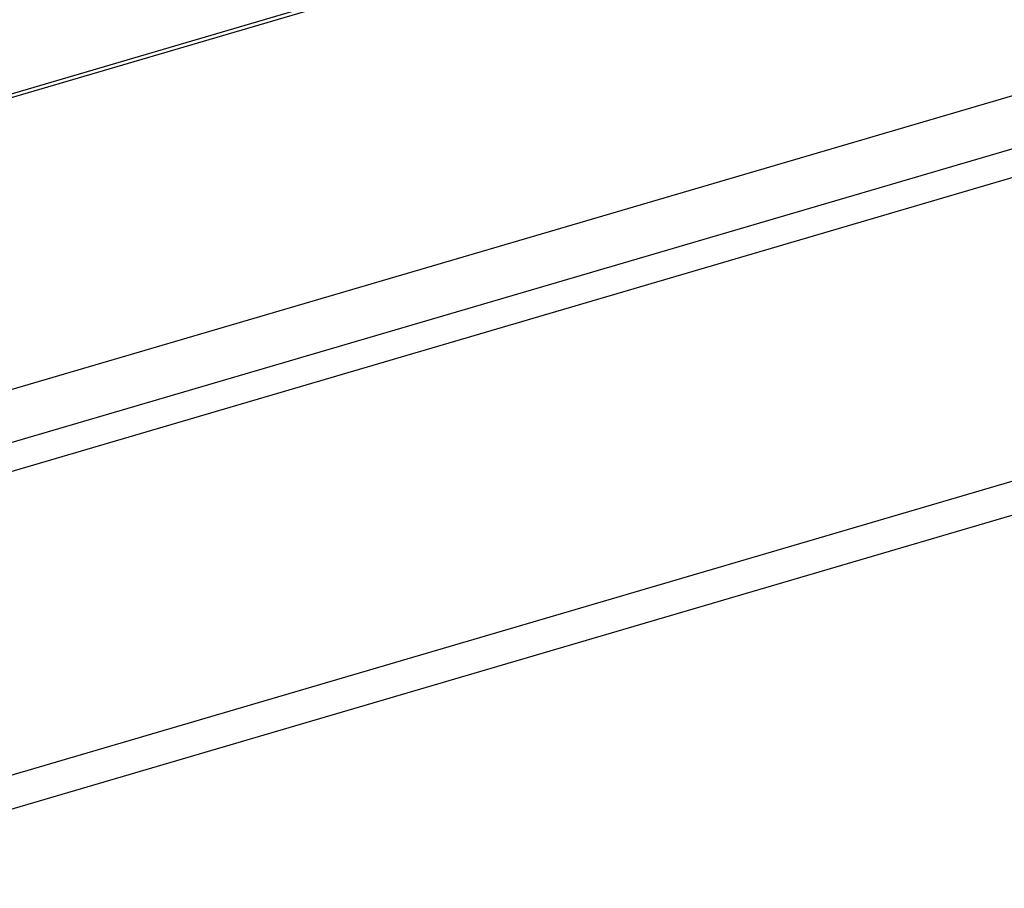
# Model space of a CAD drawing. Header units: millimetres. Extents: x 0 to 841, y 0 to 594.
# Tile 33 of 61: x 748 to 762, y 130 to 142. Entities that reach past the tile are written whole.
import ezdxf

# ---------------------------------------------------------------- set-up
doc = ezdxf.new("R2010")
doc.units = ezdxf.units.MM
doc.header["$LTSCALE"] = 46.255
doc.layers.get('0').update_dxf_attribs({"linetype": 'CONTINUOUS'})
doc.layers.add('ROUNDS', color=7, linetype='CONTINUOUS')

msp = doc.modelspace()

# ---------------------------------------------------------------- linework, layer by layer
at = {"color": 9, "linetype": 'CONTINUOUS'}
msp.add_line((771.545, 148.1215), (736.2047, 137.7415), dxfattribs=at)
at = {"color": 7, "linetype": 'CONTINUOUS'}
for p, q in [((771.5842, 148.0801), (736.2752, 137.7092)), ((735.4002, 132.2652), (781.392, 145.7737)), ((736.0038, 133.5834), (774.5891, 144.9082)), ((735.7911, 132.7856), (775.2765, 144.3745))]:
    msp.add_line(p, q, dxfattribs=at)
at = {"layer": 'ROUNDS', "color": 3, "linetype": 'CONTINUOUS'}
msp.add_line((743.9593, 130.5633), (773.3676, 139.2009), dxfattribs=at)
at = {"layer": 'ROUNDS', "color": 7, "linetype": 'CONTINUOUS'}
msp.add_line((744.3093, 130.1939), (773.7176, 138.8315), dxfattribs=at)

doc.saveas('drawing.dxf')
